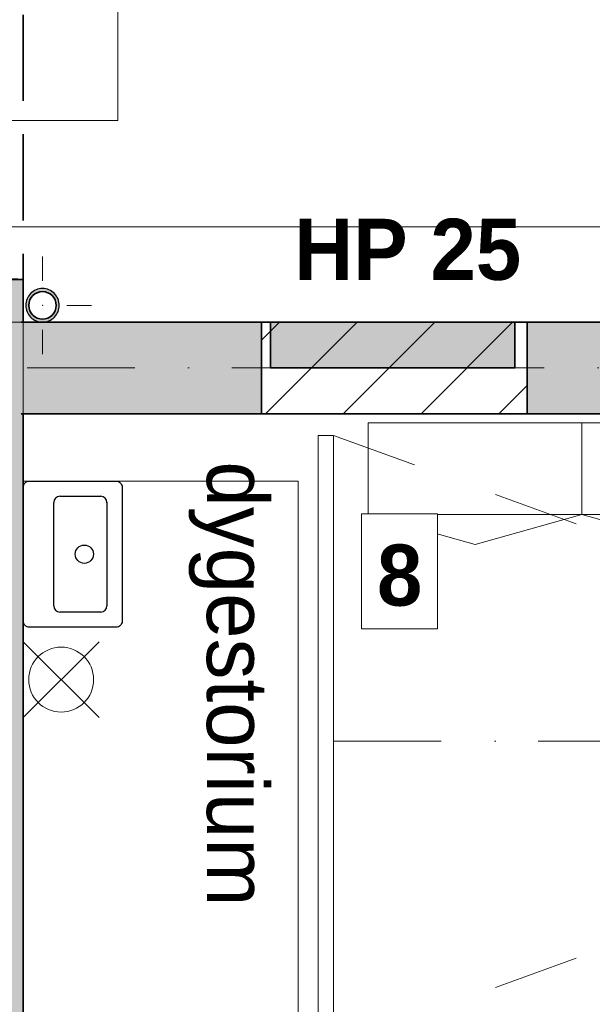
# Model space of a CAD drawing. Header units: millimetres. Extents: x 42175 to 97175, y 10092 to 468192.
# Tile 222 of 235: x 70428 to 72304, y 92196 to 95419. Entities that reach past the tile are written whole.
import ezdxf

# ---------------------------------------------------------------- set-up
doc = ezdxf.new("R2010")
doc.units = ezdxf.units.MM
for name, pattern in [('Krawędzie ukryte', [3.912222, 2.822222, -1.09]), ('Kropki i Kreski', [6.702778, 3.527778, -1.763889, 0, -1.411111]), ('Przerywana', [5.644444, 2.822222, -2.822222]), ('thk_line_type', [945, 540, -405]), ('Wipeout_Contour', [1000, 0, -1000])]:
    doc.linetypes.add(name, pattern=pattern)
for name, color, linetype in [('2D - Ogólne', 8, 'Continuous'), ('2D - Rysunki i Obrazki', 8, 'Continuous'), ('Instalacje - Wod_Kan', 8, 'Continuous'), ('Konstrukcja - Belki', 8, 'Continuous'), ('Konstrukcja - Siatka mod', 8, 'Continuous'), ('Konstrukcja - Stropy', 8, 'Continuous'), ('Konstrukcja - Ściany działowe', 8, 'Continuous'), ('Konstrukcja - Ściany nośne wew..P', 8, 'Continuous'), ('Opisy - Tekst', 8, 'Continuous'), ('Wnętrze - Umeblowanie', 8, 'Continuous'), ('Wnętrze - Wyposażenie', 8, 'Continuous')]:
    doc.layers.add(name, color=color, linetype=linetype)
doc.layers.add('Linia SSP', color=1, linetype='Continuous', lineweight=15)
doc.styles.add('STYL_AUTOMATYCZNY_11', font='ARIALN.TTF')
doc.styles.add('STYL_AUTOMATYCZNY_8', font='ARIALN.TTF')
doc.styles.add('STYL_AUTOMATYCZNY_9', font='ARIALN.TTF')

msp = doc.modelspace()

# ---------------------------------------------------------------- hatches: boundary and pattern name
at = {"linetype": 'Continuous', "lineweight": 25}
msp.add_hatch(color=8, dxfattribs=at).paths.add_polyline_path([(71250, 94428.9), (71250, 94278.9), (72050, 94278.9), (72050, 94428.9)])
at = {"layer": 'Instalacje - Wod_Kan', "linetype": 'Continuous', "lineweight": 13}
h = msp.add_hatch(color=8, dxfattribs=at)
h.paths.add_polyline_path([(70503, 94538.9, 0.414214), (70448, 94483.9, 0.414214), (70503, 94428.9, 0.414214), (70558, 94483.9, 0.414214)])
h.paths.add_polyline_path([(70503, 94438.9, -1), (70503, 94528.9, -1)], flags=0)
at = {"layer": 'Konstrukcja - Ściany działowe', "linetype": 'Continuous', "lineweight": 13}
for points in [[(71220, 94128.9), (71220, 94428.9), (70433.4, 94428.9), (70433.4, 94128.9)], [(74430, 94128.9), (74430, 94428.9), (72090, 94428.9), (72090, 94128.9)]]:
    msp.add_hatch(color=8, dxfattribs=at).paths.add_polyline_path(points)
h = msp.add_hatch(dxfattribs=at)
h.set_pattern_fill('Bloczki_ceramiczne_0006', color=8, style=0, pattern_type=2)
h.set_pattern_definition([(45, (-175208.59, 378186.62), (-127.27922, 127.27922), [])])
h.paths.add_polyline_path([(71220, 94428.9), (71220, 94128.9), (72090, 94128.9), (72090, 94428.9)])
at = {"layer": 'Konstrukcja - Ściany nośne wew..P', "linetype": 'Continuous', "lineweight": 13}
for points in [[(70140, 94568.9), (70140, 94428.9), (70440, 94428.9), (70440, 94568.9)], [(70140, 94128.9), (70440, 94128.9), (70440, 94428.9), (70140, 94428.9)], [(70440, 89378.9), (70440, 94128.9), (70140, 94128.9), (70140, 89378.9)]]:
    msp.add_hatch(color=8, dxfattribs=at).paths.add_polyline_path(points)

# ---------------------------------------------------------------- linework, layer by layer
at = {"color": 8, "linetype": 'Continuous', "lineweight": 35, "ltscale": 100, "flags": 128}
for points in [[(72090, 94428.9), (71220, 94428.9)], [(71220, 94128.9), (72090, 94128.9)]]:
    msp.add_lwpolyline(points, dxfattribs=at)
msp.add_lwpolyline([(71250, 94428.9), (71250, 94278.9), (72050, 94278.9), (72050, 94428.9)], close=True, dxfattribs=at)
at = {"layer": '2D - Ogólne', "color": 8, "linetype": 'Przerywana', "lineweight": 15, "ltscale": 100}
for p in [(71455.6, 94058), (71455.6, 92058)]:
    msp.add_line(p, (74203.1, 93058), dxfattribs=at)
at = {"layer": '2D - Ogólne', "color": 8, "linetype": 'Kropki i Kreski', "lineweight": 15, "ltscale": 100}
msp.add_line((71455.9, 93058), (74203.1, 93058), dxfattribs=at)
at = {"layer": '2D - Rysunki i Obrazki', "color": 8, "linetype": 'Continuous', "lineweight": 13, "ltscale": 100}
for p, q in [((72269.4, 93798.9), (71569.4, 93798.9)), ((72969.4, 93798.9), (72269.4, 93798.9))]:
    msp.add_line(p, q, dxfattribs=at)
at = {"layer": '2D - Rysunki i Obrazki', "color": 8, "linetype": 'Continuous', "lineweight": 0, "ltscale": 100}
for p, q in [((70688.1, 93382.9), (70440, 93134.8)), ((70440, 93382.9), (70688.1, 93134.8))]:
    msp.add_line(p, q, dxfattribs=at)
at = {"layer": '2D - Rysunki i Obrazki', "color": 8, "linetype": 'thk_line_type', "lineweight": 13, "ltscale": 100, "flags": 128}
for points in [[(71569.4, 94098.9), (71569.4, 93798.9), (71919.4, 93700.9), (72269.4, 93798.9), (72269.4, 94098.9)], [(72269.4, 94098.9), (72269.4, 93798.9), (72619.4, 93700.9), (72969.4, 93798.9), (72969.4, 94098.9)]]:
    msp.add_lwpolyline(points, close=True, dxfattribs=at)
at = {"layer": '2D - Rysunki i Obrazki', "color": 8, "linetype": 'Continuous', "lineweight": 13, "ltscale": 100, "flags": 128}
msp.add_lwpolyline([(71340, 92108.9), (71340, 93908.9), (70440, 93908.9), (70440, 92108.9)], close=True, dxfattribs=at)
at = {"layer": '2D - Rysunki i Obrazki', "color": 8, "linetype": 'Continuous', "lineweight": 0, "ltscale": 100}
msp.add_circle((70564, 93258.9), 106.3, dxfattribs=at)
at = {"layer": 'Instalacje - Wod_Kan', "color": 8, "linetype": 'Continuous', "lineweight": 0, "ltscale": 100}
for p, q in [((70503, 94563.9), (70503, 94643.9)), ((70583, 94483.9), (70663, 94483.9)), ((70503, 94403.9), (70503, 94323.9))]:
    msp.add_line(p, q, dxfattribs=at)
at = {"layer": 'Instalacje - Wod_Kan', "color": 8, "linetype": 'Continuous', "lineweight": 25, "ltscale": 100, "flags": 128}
msp.add_lwpolyline([(70503, 94538.9, 0.414214), (70448, 94483.9, 0.414214), (70503, 94428.9, 0.414214), (70558, 94483.9, 0.414214)], format="xyb", close=True, dxfattribs=at)
at = {"layer": 'Instalacje - Wod_Kan', "color": 8, "linetype": 'Continuous', "lineweight": 35, "ltscale": 100, "flags": 128}
msp.add_lwpolyline([(70503, 94438.9, -1), (70503, 94528.9, -1)], format="xyb", close=True, dxfattribs=at)
at = {"layer": 'Instalacje - Wod_Kan', "color": 8, "linetype": 'Continuous', "lineweight": 0, "ltscale": 100}
msp.add_point((70503, 94483.9), dxfattribs=at)
at = {"layer": 'Konstrukcja - Belki', "color": 8, "linetype": 'Krawędzie ukryte', "lineweight": 35, "ltscale": 100}
for p in [(70440, 96608.9), (70140, 94569.5)]:
    msp.add_line(p, (70440, 94569.5), dxfattribs=at)
at = {"layer": 'Konstrukcja - Siatka mod', "color": 8, "linetype": 'Kropki i Kreski', "lineweight": 13, "ltscale": 100}
msp.add_line((53022.5, 94278.9), (82467, 94278.9), dxfattribs=at)
at = {"layer": 'Konstrukcja - Stropy', "color": 8, "linetype": 'Continuous', "lineweight": 13, "ltscale": 100, "flags": 128}
msp.add_lwpolyline([(67140, 94428.9), (70440, 94428.9), (70440, 89404.9), (82460, 89378.9), (82510, 101858.9), (55470, 101858.9), (55470, 89228.9), (67140, 89228.9)], close=True, dxfattribs=at)
at = {"layer": 'Konstrukcja - Ściany działowe', "color": 8, "linetype": 'Continuous', "lineweight": 35, "ltscale": 100}
for p, q in [((71220, 94428.9), (71220, 94128.9)), ((72090, 94428.9), (72090, 94128.9))]:
    msp.add_line(p, q, dxfattribs=at)
at = {"layer": 'Konstrukcja - Ściany działowe', "color": 8, "linetype": 'Continuous', "lineweight": 35, "ltscale": 100, "flags": 128}
for points in [[(71220, 94428.9), (70433.4, 94428.9)], [(74430, 94428.9), (72090, 94428.9)], [(70433.4, 94128.9), (71220, 94128.9)], [(72090, 94128.9), (74430, 94128.9)]]:
    msp.add_lwpolyline(points, dxfattribs=at)
at = {"layer": 'Konstrukcja - Ściany nośne wew..P', "color": 8, "linetype": 'Continuous', "lineweight": 35, "ltscale": 100, "flags": 128}
for points in [[(70140, 94568.9), (70440, 94568.9)], [(70440, 94428.9), (70440, 94568.9)], [(70440, 89378.9), (70440, 94128.9)]]:
    msp.add_lwpolyline(points, dxfattribs=at)
at = {"layer": 'Linia SSP'}
for p, q in [((70750, 97754.6), (70750, 95089)), ((70750, 95089), (69830, 95089)), ((70125.1, 94740.4), (70875.1, 94740.4)), ((70750, 94740.4), (75049.3, 94740.4))]:
    msp.add_line(p, q, dxfattribs=at)
at = {"layer": 'Wnętrze - Umeblowanie', "color": 8, "linetype": 'Continuous', "lineweight": 13, "ltscale": 100, "flags": 128}
msp.add_lwpolyline([(71405.6, 92058), (71405.6, 94058), (71455.6, 94058), (71455.6, 92058)], close=True, dxfattribs=at)
at = {"layer": 'Wnętrze - Wyposażenie', "color": 8, "linetype": 'Continuous', "lineweight": 25, "ltscale": 100}
for p, q in [((70560, 93858.9), (70693.7, 93858.9)), ((70540, 93500.2), (70540, 93838.9)), ((70713.7, 93838.9), (70713.7, 93500.2)), ((70693.7, 93480.2), (70560, 93480.2))]:
    msp.add_line(p, q, dxfattribs=at)
at = {"layer": 'Wnętrze - Wyposażenie', "color": 8, "linetype": 'Continuous', "lineweight": 25, "ltscale": 100, "flags": 128}
msp.add_lwpolyline([(70763.7, 93888.9), (70763.7, 93450.2, -0.414214), (70743.7, 93430.2), (70460, 93430.2, -0.414214), (70440, 93450.2), (70440, 93888.9, -0.414214), (70460, 93908.9), (70743.7, 93908.9, -0.414214)], format="xyb", close=True, dxfattribs=at)
at = {"layer": 'Wnętrze - Wyposażenie', "color": 8, "linetype": 'Continuous', "lineweight": 25, "ltscale": 100}
msp.add_circle((70640, 93669.5), 30, dxfattribs=at)
for centre, start, end in [((70560, 93838.9), 90, 180), ((70693.7, 93838.9), 0, 90), ((70560, 93500.2), 180, 270), ((70693.7, 93500.2), 270, 0)]:
    msp.add_arc(centre, 20, start, end, dxfattribs=at)
msp.add_point((70713.7, 93838.9), dxfattribs=at)

# ---------------------------------------------------------------- texts
at = {"layer": '2D - Rysunki i Obrazki', "color": 8, "linetype": 'Continuous', "lineweight": 13, "insert": (70981.1, 93244.9), "char_height": 200, "attachment_point": 8, "rotation": 270, "style": 'STYL_AUTOMATYCZNY_8'}
msp.add_mtext('\\A1;{\\pqc;\\fF1|b0|i0|c0|p0;\\W1.000000;dygestorium}', dxfattribs=at)
at = {"layer": 'Opisy - Tekst', "color": 8, "linetype": 'Continuous', "lineweight": 35, "insert": (71327.4, 94767.2), "char_height": 200, "attachment_point": 1, "style": 'STYL_AUTOMATYCZNY_9'}
msp.add_mtext('\\A1;{\\pql;\\fGeneva CE|b1|i0|c0|p0;\\W1.000000;HP 25}', dxfattribs=at)

# ---------------------------------------------------------------- next in the draw order: wipeouts: each hides what was drawn before it
at = {"color": 8, "linetype": 'Wipeout_Contour', "lineweight": 0, "ltscale": 452097.93051}
msp.add_wipeout([(71548, 93425.1), (71797, 93425.1), (71797, 93801.5), (71548, 93801.5)], dxfattribs=at).dxf.layer = '2D - Rysunki i Obrazki'

# ---------------------------------------------------------------- next in the draw order: linework, layer by layer
at = {"layer": '2D - Rysunki i Obrazki', "color": 8, "linetype": 'Continuous', "lineweight": 13, "ltscale": 100}
for p, q in [((71797, 93801.5), (71548, 93801.5)), ((71548, 93801.5), (71548, 93425.1)), ((71797, 93425.1), (71797, 93801.5)), ((71548, 93425.1), (71797, 93425.1))]:
    msp.add_line(p, q, dxfattribs=at)

# ---------------------------------------------------------------- next in the draw order: texts
at = {"layer": '2D - Rysunki i Obrazki', "color": 8, "linetype": 'Continuous', "lineweight": 13, "insert": (71672.5, 93498.1), "char_height": 200, "attachment_point": 8, "style": 'STYL_AUTOMATYCZNY_11'}
msp.add_mtext('\\A1;{\\pqc;\\fF1|b1|i0|c0|p0;\\W1.000000;8}', dxfattribs=at)

doc.saveas('drawing.dxf')
